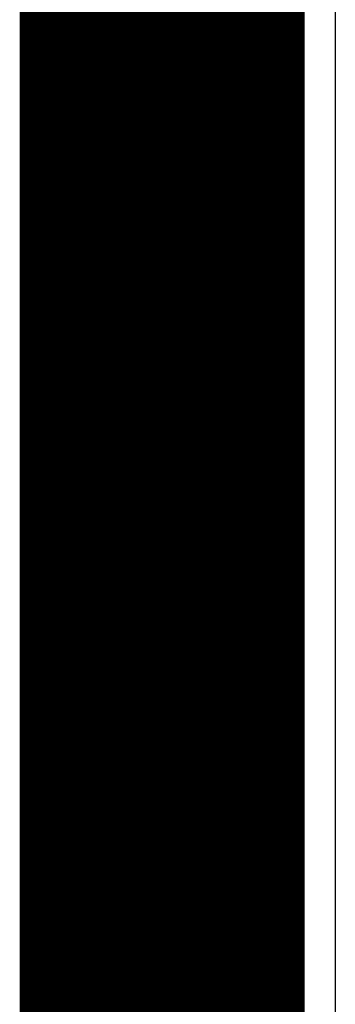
# Model space of a CAD drawing. Header units: millimetres. Extents: x -0.08 to 3.17, y -0.08 to 4.88.
# Tile 108 of 164: x -0.08 to 0.01, y 2.4 to 2.69. Entities that reach past the tile are written whole.
import ezdxf

# ---------------------------------------------------------------- set-up
doc = ezdxf.new("R2010")
doc.units = ezdxf.units.MM
doc.header["$MEASUREMENT"] = 0
for name, color, linetype in [('BottomLayer', 5, 'Continuous'), ('BottomOverlay', 54, 'Continuous'), ('Mechanical3', 76, 'Continuous'), ('Mechanical4', 56, 'Continuous'), ('MidLayer1', 16, 'Continuous'), ('MidLayer2', 76, 'Continuous'), ('TopLayer', 1, 'Continuous')]:
    doc.layers.add(name, color=color, linetype=linetype)

msp = doc.modelspace()

# ---------------------------------------------------------------- linework, layer by layer
at = {"layer": 'BottomLayer'}
msp.add_line((0.01405, 0.0926), (0.01405, 3.74016), dxfattribs=at)
at = {"layer": 'BottomOverlay'}
msp.add_line((-0.00527, 2.2811), (-0.00527, 3.87702), dxfattribs=at)
at = {"layer": 'Mechanical3', "const_width": 0.07874}
msp.add_lwpolyline([(-0.03937, 3.73956), (-0.03937, 0.09238)], dxfattribs=at)
at = {"layer": 'Mechanical4', "const_width": 0.01}
msp.add_lwpolyline([(0, 0.09238), (0, 3.74016)], dxfattribs=at)
at = {"layer": 'MidLayer1'}
msp.add_line((0.01405, 0.0926), (0.01405, 3.74016), dxfattribs=at)
at = {"layer": 'MidLayer2'}
msp.add_line((0.01405, 0.0926), (0.01405, 3.74016), dxfattribs=at)
at = {"layer": 'TopLayer'}
msp.add_line((0.01405, 0.0926), (0.01405, 3.74016), dxfattribs=at)

doc.saveas('drawing.dxf')
